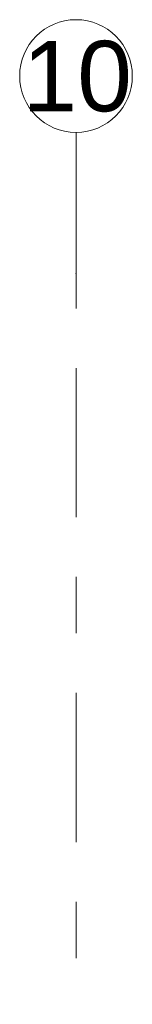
# Model space of a CAD drawing. Header units: metres. Extents: x -3.6 to 84.5, y -11 to 16.8.
# Tile 120 of 124: x 32.83 to 33.03, y 15.058 to 16.805. Entities that reach past the tile are written whole.
import ezdxf

# ---------------------------------------------------------------- set-up
doc = ezdxf.new("R2010")
doc.units = ezdxf.units.M
doc.header["$MEASUREMENT"] = 0
doc.linetypes.add('Strichlinie doppelt', pattern=[0.546806, 0.264583, -0.105833, 0.070556, -0.105833])
doc.layers.add('451 - Universal.Achsen Raster', color=7, linetype='Continuous')
doc.styles.add('ERSTELLTER_STIL_2', font='txt')

msp = doc.modelspace()

# ---------------------------------------------------------------- linework, layer by layer
at = {"layer": '451 - Universal.Achsen Raster', "color": 160, "linetype": 'Strichlinie doppelt', "lineweight": 9, "true_color": 0x3232ff}
for p, q in [((32.93, 16.355), (32.93, 16.605)), ((32.93, -10.585), (32.93, 16.355))]:
    msp.add_line(p, q, dxfattribs=at)
at = {"layer": '451 - Universal.Achsen Raster', "color": 160, "linetype": 'Continuous', "lineweight": 9, "true_color": 0x3232ff}
msp.add_circle((32.93, 16.705), 0.1, dxfattribs=at)
at = {"layer": '451 - Universal.Achsen Raster', "color": 160, "linetype": 'Strichlinie doppelt', "lineweight": 9, "true_color": 0x3232ff}
msp.add_point((32.93, 16.355), dxfattribs=at)
msp.add_point((32.93, 16.355), dxfattribs=at)

# ---------------------------------------------------------------- texts
at = {"layer": '451 - Universal.Achsen Raster', "color": 160, "lineweight": 9, "true_color": 0x3232ff, "insert": (32.8351, 16.7675), "char_height": 0.125, "attachment_point": 1, "style": 'ERSTELLTER_STIL_2'}
msp.add_mtext('\\A1;{\\pql;\\pt0;\\fArial|b0|i0|c0|p38;10}', dxfattribs=at)

doc.saveas('drawing.dxf')
